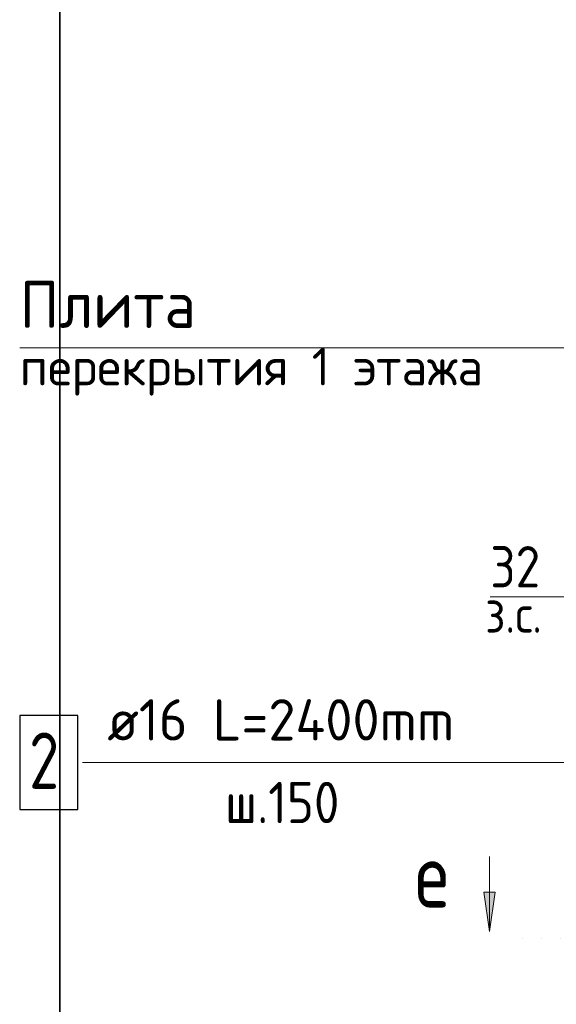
# Model space of a CAD drawing. Header units: millimetres. Extents: x 0 to 42000, y 0 to 29700.
# Tile 10 of 30: x 13413 to 16269, y 19734 to 24976. Entities that reach past the tile are written whole.
import ezdxf

# ---------------------------------------------------------------- set-up
doc = ezdxf.new("R2010")
doc.units = ezdxf.units.MM
doc.linetypes.add('______9', pattern=[100, 0, -100])
for name, color, linetype, lineweight in [('S2 ДОП Продольная арматура', 52, 'Continuous', 25), ('Standard', 7, 'Continuous', 25), ('Позиционная метка диаметр_ шаг', 7, 'Continuous', 13), ('Позиционная метка линия выноска', 7, 'Continuous', 13), ('Размерная выноска', 7, 'Continuous', 13), ('Узлы символ', 7, 'Continuous', 25)]:
    doc.layers.add(name, color=color, linetype=linetype, lineweight=lineweight)
doc.styles.add('ISOCPEUR', font='txt')

msp = doc.modelspace()

# ---------------------------------------------------------------- hatches: boundary and pattern name
at = {"layer": 'Узлы символ', "linetype": 'Continuous', "lineweight": 13, "transparency": 33554687}
msp.add_hatch(color=7, dxfattribs=at).paths.add_polyline_path([(15942.9, 20331.1), (15912.9, 20121.1), (15882.9, 20331.1)], flags=16)

# ---------------------------------------------------------------- linework, layer by layer
at = {"layer": 'S2 ДОП Продольная арматура', "color": 7, "linetype": 'Continuous', "lineweight": 25, "transparency": 33554687}
msp.add_lwpolyline([(13412.9, 20771), (13722.9, 20771), (13722.9, 21271), (13412.9, 21271), (13412.9, 20771)], dxfattribs=at)
at = {"layer": 'Standard', "color": 7, "linetype": 'Continuous', "lineweight": 13, "transparency": 33554687}
msp.add_line((16316.3, 21903.4), (16241.3, 21903.4), dxfattribs=at)
at = {"layer": 'Standard', "color": 254, "linetype": 'Continuous', "lineweight": 35, "true_color": 0xc4c4ff, "transparency": 33554687}
msp.add_lwpolyline([(13626.3, 3631.8), (21066.3, 3631.8), (21066.3, 25531.8), (13626.3, 25531.8), (13626.3, 3631.8)], dxfattribs=at)
at = {"layer": 'Позиционная метка линия выноска', "color": 7, "linetype": 'Continuous', "lineweight": 13, "transparency": 33554687}
msp.add_line((13747.9, 21021), (16566.3, 21021), dxfattribs=at)
msp.add_lwpolyline([(18095.3, 24031.8), (18095.3, 23229.6), (13412.9, 23229.6)], dxfattribs=at)
at = {"layer": 'Размерная выноска', "color": 7, "linetype": 'Continuous', "lineweight": 13, "transparency": 33554687}
msp.add_line((16316.3, 21903.4), (15916.3, 21903.4), dxfattribs=at)
at = {"layer": 'Узлы символ', "color": 7, "linetype": 'Continuous', "lineweight": 13, "transparency": 33554687}
for p, q in [((15912.9, 20121.1), (15912.9, 20521.1)), ((15912.9, 20331.1), (15912.9, 20346.1)), ((15912.9, 20121.1), (15882.9, 20331.1)), ((15882.9, 20331.1), (15942.9, 20331.1)), ((15942.9, 20331.1), (15912.9, 20121.1)), ((15912.9, 20121.1), (15912.9, 20121.1)), ((15912.9, 20121.1), (15912.9, 20121.1)), ((15912.9, 20121.1), (15912.9, 20121.1))]:
    msp.add_line(p, q, dxfattribs=at)
at = {"layer": 'Узлы символ', "color": 7, "linetype": '______9', "lineweight": 13, "transparency": 33554687}
msp.add_line((16091.3, 20082.5), (17791.3, 20082.5), dxfattribs=at)

# ---------------------------------------------------------------- texts
at = {"layer": 'S2 ДОП Продольная арматура', "color": 7, "linetype": 'Continuous', "lineweight": 13, "transparency": 33554687, "attachment_point": 7, "style": 'ISOCPEUR'}
for s, insert, char_height, width in [('\\W0.96;ø16 L=2400mm ', (13878.9, 21138.4), 220, 2172.611), ('\\W0.78;2', (13462.9, 20881), 300, 326.407), ('\\W0.90;ш.150 ', (14505.9, 20698.4), 220, 912.893)]:
    msp.add_mtext(s, dxfattribs=dict(at, insert=insert, char_height=char_height, width=width))
at = {"layer": 'Standard', "color": 7, "linetype": 'Continuous', "lineweight": 25, "transparency": 33554687, "insert": (15917.8, 21953.4), "char_height": 220, "width": 403.924, "attachment_point": 7, "style": 'ISOCPEUR'}
msp.add_mtext('\\W0.87;32', dxfattribs=at)
at = {"layer": 'Standard', "color": 7, "linetype": 'Continuous', "lineweight": 18, "transparency": 33554687, "insert": (15890.4, 21712.4), "char_height": 200, "width": 459.942, "attachment_point": 7, "style": 'ISOCPEUR'}
msp.add_mtext('\\W0.90;з.с.', dxfattribs=at)
at = {"layer": 'Позиционная метка диаметр_ шаг', "color": 7, "linetype": 'Continuous', "lineweight": 25, "transparency": 33554687, "attachment_point": 7, "style": 'ISOCPEUR'}
for s, insert, char_height, width in [('\\W0.95;Плита', (13412.9, 23334.7), 250, 1093.334), ('\\W0.97;перекрытия 1 этажа', (13412.9, 22974.7), 200, 2715.734)]:
    msp.add_mtext(s, dxfattribs=dict(at, insert=insert, char_height=char_height, width=width))
at = {"layer": 'Узлы символ', "color": 7, "linetype": 'Continuous', "lineweight": 35, "transparency": 33554687, "insert": (15517.9, 20249.4), "char_height": 350, "width": 380.809, "attachment_point": 7, "style": 'ISOCPEUR'}
msp.add_mtext('\\W0.78;е', dxfattribs=at)

doc.saveas('drawing.dxf')
